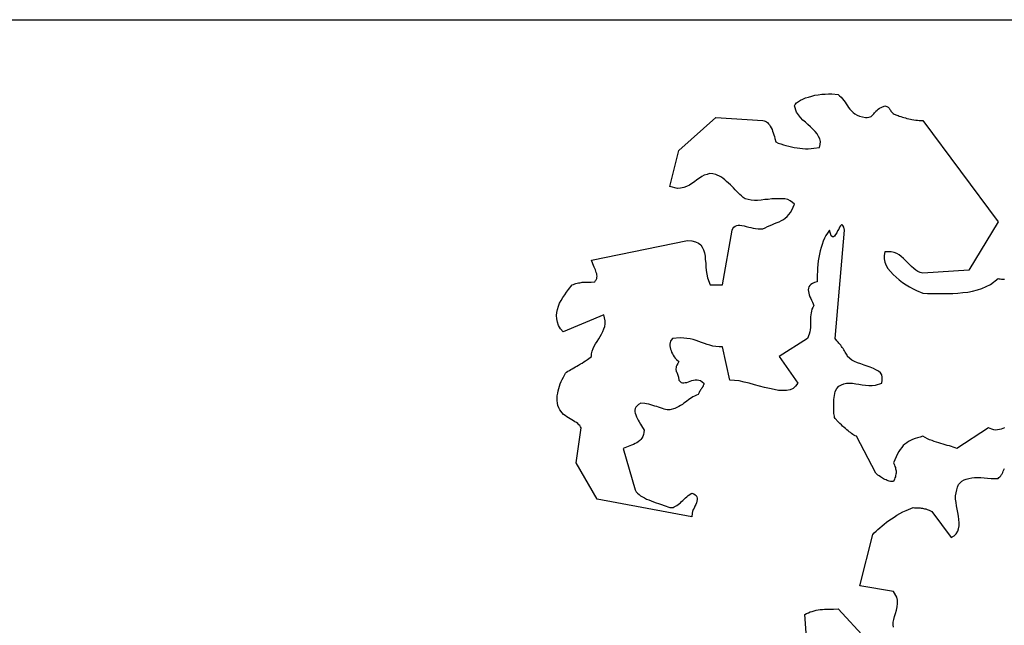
# Model space of a CAD drawing. Extents: x 0.2 to 41.2, y 0.2 to 29.2.
# Tile 7 of 12: x 32.9 to 33.7, y 2 to 2.5. Entities that reach past the tile are written whole.
import ezdxf

# ---------------------------------------------------------------- set-up
doc = ezdxf.new("R2010")
doc.units = 0
doc.layers.get('0').update_dxf_attribs({"linetype": 'CONTINUOUS'})
doc.layers.add('TITLEBLOCK', color=7, linetype='CONTINUOUS')

# ---------------------------------------------------------------- blocks, each defined once
blk = doc.blocks.new('FRACTAL')
at = {"color": 7}
for points in [[(-0.7958, -0.1124), (-0.8078, 0.0476), (-0.8008, 0.0516), (-0.7918, 0.0546), (-0.7838, 0.0586), (-0.7748, 0.0606), (-0.7658, 0.0636), (-0.7568, 0.0656), (-0.7468, 0.0666), (-0.7378, 0.0686), (-0.7278, 0.0686), (-0.7178, 0.0696), (-0.7078, 0.0706), (-0.6978, 0.0706), (-0.6868, 0.0706), (-0.6768, 0.0706), (-0.6558, 0.0716), (-0.4008, -0.1894)], [(-0.4008, -0.0084), (-0.4028, 0.0016), (-0.4028, 0.0136), (-0.3998, 0.0256), (-0.3968, 0.0386), (-0.3918, 0.0516), (-0.3878, 0.0656), (-0.3848, 0.0796), (-0.3828, 0.0946), (-0.3828, 0.1086), (-0.3858, 0.1216), (-0.4008, 0.1476), (-0.5558, 0.1716), (-0.4968, 0.3946), (-0.4898, 0.4016), (-0.4808, 0.4086), (-0.4728, 0.4156), (-0.4638, 0.4236), (-0.4538, 0.4316), (-0.4438, 0.4396), (-0.4338, 0.4476), (-0.4228, 0.4556), (-0.4108, 0.4626), (-0.3988, 0.4706), (-0.3858, 0.4786), (-0.3728, 0.4856), (-0.3588, 0.4926), (-0.3438, 0.4986), (-0.3108, 0.5116), (-0.3058, 0.5106), (-0.3008, 0.5106), (-0.2948, 0.5106), (-0.2898, 0.5106), (-0.2848, 0.5106), (-0.2798, 0.5106), (-0.2748, 0.5096), (-0.2688, 0.5086), (-0.2638, 0.5076), (-0.2588, 0.5066), (-0.2538, 0.5056), (-0.2478, 0.5036), (-0.2428, 0.5016), (-0.2378, 0.4996), (-0.2258, 0.4946), (-0.1368, 0.3816), (-0.1238, 0.3886), (-0.1138, 0.3976), (-0.1068, 0.4086), (-0.1028, 0.4196), (-0.1008, 0.4326), (-0.1008, 0.4456), (-0.1018, 0.4596), (-0.1038, 0.4746), (-0.1068, 0.4896), (-0.1098, 0.5046), (-0.1128, 0.5196), (-0.1148, 0.5336), (-0.1168, 0.5486), (-0.1168, 0.5626), (-0.1108, 0.5886), (-0.1078, 0.6006), (-0.1028, 0.6116), (-0.0958, 0.6196), (-0.0878, 0.6266), (-0.0778, 0.6316), (-0.0678, 0.6356), (-0.0558, 0.6386), (-0.0428, 0.6406), (-0.0298, 0.6416), (-0.0158, 0.6416), (-0.0008, 0.6416), (0.0142, 0.6406), (0.0302, 0.6396), (0.0462, 0.6386), (0.0782, 0.6386), (0.0822, 0.6416), (0.0862, 0.6456), (0.0902, 0.6496), (0.0932, 0.6546), (0.0962, 0.6586), (0.0992, 0.6646), (0.1012, 0.6696), (0.1042, 0.6756), (0.1072, 0.6816)], [(0.1072, 0.8576), (0.1002, 0.8546), (0.0922, 0.8516), (0.0842, 0.8506), (0.0762, 0.8496), (0.0682, 0.8486), (0.0592, 0.8496), (0.0502, 0.8516), (0.0342, 0.8586), (-0.1108, 0.7686), (-0.1188, 0.7716), (-0.1278, 0.7736), (-0.1358, 0.7766), (-0.1448, 0.7796), (-0.1548, 0.7816), (-0.1638, 0.7846), (-0.1738, 0.7866), (-0.1838, 0.7896), (-0.1938, 0.7926), (-0.2038, 0.7956), (-0.2148, 0.7986), (-0.2248, 0.8026), (-0.2358, 0.8066), (-0.2458, 0.8106), (-0.2668, 0.8216), (-0.2798, 0.8176), (-0.2918, 0.8146), (-0.3028, 0.8116), (-0.3138, 0.8076), (-0.3238, 0.8036), (-0.3328, 0.7986), (-0.3408, 0.7936), (-0.3488, 0.7876), (-0.3568, 0.7806), (-0.3638, 0.7726), (-0.3708, 0.7646), (-0.3778, 0.7546), (-0.3838, 0.7446), (-0.3898, 0.7326), (-0.4008, 0.7056), (-0.3988, 0.6996), (-0.3968, 0.6956), (-0.3948, 0.6906), (-0.3928, 0.6856), (-0.3918, 0.6806), (-0.3908, 0.6756), (-0.3898, 0.6706), (-0.3898, 0.6666), (-0.3898, 0.6616), (-0.3908, 0.6566), (-0.3918, 0.6516), (-0.3928, 0.6456), (-0.3948, 0.6406), (-0.3968, 0.6356), (-0.4008, 0.6246), (-0.4058, 0.6246), (-0.4108, 0.6246), (-0.4158, 0.6256), (-0.4208, 0.6266), (-0.4258, 0.6276), (-0.4308, 0.6296), (-0.4358, 0.6316), (-0.4418, 0.6336), (-0.4468, 0.6366), (-0.4518, 0.6396), (-0.4568, 0.6426), (-0.4618, 0.6456), (-0.4678, 0.6496), (-0.4728, 0.6526), (-0.4818, 0.6616), (-0.5708, 0.8216), (-0.5768, 0.8236), (-0.5828, 0.8266), (-0.5878, 0.8296), (-0.5938, 0.8336), (-0.5988, 0.8376), (-0.6048, 0.8406), (-0.6098, 0.8456), (-0.6158, 0.8496), (-0.6218, 0.8546), (-0.6278, 0.8596), (-0.6348, 0.8656), (-0.6408, 0.8716), (-0.6478, 0.8776), (-0.6548, 0.8836), (-0.6698, 0.8986), (-0.6718, 0.9026), (-0.6728, 0.9086), (-0.6738, 0.9146), (-0.6748, 0.9206), (-0.6758, 0.9276), (-0.6758, 0.9346), (-0.6758, 0.9416), (-0.6758, 0.9496), (-0.6758, 0.9576), (-0.6758, 0.9656), (-0.6758, 0.9736), (-0.6748, 0.9816), (-0.6738, 0.9906), (-0.6728, 0.9986), (-0.6698, 1.0156), (-0.6618, 1.0286), (-0.6518, 1.0386), (-0.6408, 1.0446), (-0.6288, 1.0496), (-0.6168, 1.0516), (-0.6028, 1.0526), (-0.5898, 1.0516), (-0.5748, 1.0496), (-0.5598, 1.0476), (-0.5448, 1.0456), (-0.5298, 1.0436), (-0.5148, 1.0416), (-0.4998, 1.0416), (-0.4848, 1.0436), (-0.4558, 1.0526), (-0.4528, 1.0656), (-0.4528, 1.0776), (-0.4558, 1.0886), (-0.4618, 1.0966), (-0.4708, 1.1046), (-0.4818, 1.1106), (-0.4938, 1.1166), (-0.5078, 1.1216), (-0.5218, 1.1256), (-0.5368, 1.1306), (-0.5518, 1.1356), (-0.5668, 1.1406), (-0.5798, 1.1456), (-0.5928, 1.1516), (-0.6118, 1.1686), (-0.6148, 1.1736), (-0.6178, 1.1776), (-0.6208, 1.1826), (-0.6238, 1.1876), (-0.6268, 1.1926), (-0.6298, 1.1976), (-0.6328, 1.2026), (-0.6368, 1.2066), (-0.6398, 1.2116), (-0.6438, 1.2166), (-0.6478, 1.2216), (-0.6518, 1.2256), (-0.6558, 1.2306), (-0.6608, 1.2356), (-0.6698, 1.2456), (-0.6268, 1.7166), (-0.6298, 1.7296), (-0.6338, 1.7376), (-0.6368, 1.7406), (-0.6408, 1.7396), (-0.6448, 1.7356), (-0.6488, 1.7296), (-0.6528, 1.7216), (-0.6578, 1.7136), (-0.6618, 1.7056), (-0.6668, 1.6976), (-0.6718, 1.6916), (-0.6768, 1.6886), (-0.6818, 1.6886), (-0.6868, 1.6926), (-0.6958, 1.7166), (-0.7048, 1.7046), (-0.7118, 1.6936), (-0.7178, 1.6816), (-0.7238, 1.6686), (-0.7288, 1.6546), (-0.7338, 1.6416), (-0.7378, 1.6276), (-0.7408, 1.6126), (-0.7438, 1.5976), (-0.7468, 1.5836), (-0.7488, 1.5676), (-0.7498, 1.5526), (-0.7508, 1.5376), (-0.7518, 1.5226), (-0.7518, 1.4926), (-0.7638, 1.4896), (-0.7738, 1.4856), (-0.7808, 1.4816), (-0.7858, 1.4766), (-0.7898, 1.4706), (-0.7918, 1.4646), (-0.7928, 1.4576), (-0.7918, 1.4506), (-0.7898, 1.4436), (-0.7878, 1.4356), (-0.7848, 1.4276), (-0.7808, 1.4206), (-0.7778, 1.4126), (-0.7738, 1.4046), (-0.7668, 1.3896), (-0.7718, 1.3816), (-0.7758, 1.3736), (-0.7778, 1.3656), (-0.7798, 1.3576), (-0.7808, 1.3486), (-0.7818, 1.3406), (-0.7818, 1.3316), (-0.7818, 1.3226), (-0.7818, 1.3136), (-0.7818, 1.3036), (-0.7828, 1.2946), (-0.7838, 1.2846), (-0.7858, 1.2746), (-0.7878, 1.2656), (-0.7958, 1.2456), (-0.9258, 1.1686), (-0.8408, 1.0526), (-0.8508, 1.0386), (-0.8618, 1.0296), (-0.8758, 1.0236), (-0.8918, 1.0206), (-0.9088, 1.0196), (-0.9288, 1.0206), (-0.9488, 1.0246), (-0.9708, 1.0286), (-0.9928, 1.0336), (-1.0158, 1.0396), (-1.0398, 1.0456), (-1.0628, 1.0516), (-1.0868, 1.0566), (-1.1098, 1.0616), (-1.1528, 1.0656), (-1.1858, 1.2096), (-1.2018, 1.2096), (-1.2168, 1.2116), (-1.2298, 1.2136), (-1.2438, 1.2176), (-1.2568, 1.2206), (-1.2688, 1.2246), (-1.2818, 1.2296), (-1.2938, 1.2336), (-1.3068, 1.2376), (-1.3198, 1.2416), (-1.3338, 1.2446), (-1.3488, 1.2466), (-1.3638, 1.2476), (-1.3798, 1.2486), (-1.4158, 1.2456), (-1.4208, 1.2396), (-1.4238, 1.2346), (-1.4258, 1.2286), (-1.4268, 1.2216), (-1.4268, 1.2146), (-1.4258, 1.2076), (-1.4248, 1.2006), (-1.4218, 1.1936), (-1.4198, 1.1866), (-1.4158, 1.1796), (-1.4118, 1.1736), (-1.4068, 1.1666), (-1.4028, 1.1606), (-1.3968, 1.1546), (-1.3858, 1.1456), (-1.3908, 1.1376), (-1.3948, 1.1306), (-1.3978, 1.1246), (-1.3988, 1.1196), (-1.3998, 1.1146), (-1.3998, 1.1106), (-1.3988, 1.1066), (-1.3978, 1.1026), (-1.3958, 1.0996), (-1.3938, 1.0956), (-1.3928, 1.0916), (-1.3908, 1.0876), (-1.3888, 1.0826), (-1.3878, 1.0776), (-1.3858, 1.0656), (-1.3808, 1.0596), (-1.3758, 1.0556), (-1.3698, 1.0536), (-1.3628, 1.0536), (-1.3568, 1.0546), (-1.3488, 1.0556), (-1.3418, 1.0586), (-1.3348, 1.0606), (-1.3268, 1.0636), (-1.3188, 1.0656), (-1.3108, 1.0666), (-1.3028, 1.0666), (-1.2948, 1.0656), (-1.2868, 1.0636), (-1.2708, 1.0526), (-1.2718, 1.0496), (-1.2718, 1.0466), (-1.2728, 1.0446), (-1.2738, 1.0416), (-1.2748, 1.0396), (-1.2768, 1.0366), (-1.2788, 1.0346), (-1.2798, 1.0316), (-1.2818, 1.0286), (-1.2838, 1.0256), (-1.2868, 1.0226), (-1.2888, 1.0186), (-1.2908, 1.0156), (-1.2928, 1.0116), (-1.2968, 1.0026), (-1.3058, 0.9996), (-1.3138, 0.9956), (-1.3218, 0.9926), (-1.3288, 0.9886), (-1.3358, 0.9836), (-1.3418, 0.9796), (-1.3488, 0.9746), (-1.3558, 0.9696), (-1.3628, 0.9646), (-1.3698, 0.9596), (-1.3778, 0.9556), (-1.3858, 0.9506), (-1.3948, 0.9466), (-1.4048, 0.9426), (-1.4268, 0.9356), (-1.4328, 0.9356), (-1.4398, 0.9366), (-1.4468, 0.9376), (-1.4538, 0.9396), (-1.4618, 0.9416), (-1.4698, 0.9446), (-1.4788, 0.9476), (-1.4868, 0.9506), (-1.4958, 0.9526), (-1.5048, 0.9556), (-1.5148, 0.9586), (-1.5238, 0.9606), (-1.5338, 0.9626), (-1.5428, 0.9636), (-1.5608, 0.9656), (-1.5708, 0.9596), (-1.5778, 0.9536), (-1.5828, 0.9476), (-1.5858, 0.9416), (-1.5878, 0.9346), (-1.5878, 0.9276), (-1.5868, 0.9216), (-1.5838, 0.9146), (-1.5808, 0.9066), (-1.5768, 0.8996), (-1.5728, 0.8916), (-1.5678, 0.8836), (-1.5618, 0.8746), (-1.5568, 0.8666), (-1.5458, 0.8486), (-1.5468, 0.8376), (-1.5488, 0.8286), (-1.5518, 0.8206), (-1.5558, 0.8136), (-1.5608, 0.8076), (-1.5658, 0.8026), (-1.5728, 0.7976), (-1.5788, 0.7936), (-1.5868, 0.7896), (-1.5948, 0.7856), (-1.6028, 0.7826), (-1.6108, 0.7796), (-1.6188, 0.7766), (-1.6268, 0.7736), (-1.6418, 0.7686), (-1.5868, 0.5886), (-1.5818, 0.5806), (-1.5758, 0.5746), (-1.5688, 0.5686), (-1.5618, 0.5626), (-1.5528, 0.5576), (-1.5438, 0.5536), (-1.5348, 0.5486), (-1.5238, 0.5446), (-1.5138, 0.5406), (-1.5018, 0.5366), (-1.4908, 0.5326), (-1.4788, 0.5286), (-1.4658, 0.5246), (-1.4538, 0.5206), (-1.4268, 0.5116), (-1.4198, 0.5116), (-1.4128, 0.5126), (-1.4068, 0.5146), (-1.4008, 0.5176), (-1.3948, 0.5206), (-1.3898, 0.5246), (-1.3838, 0.5286), (-1.3788, 0.5326), (-1.3738, 0.5376), (-1.3678, 0.5426), (-1.3618, 0.5476), (-1.3558, 0.5536), (-1.3498, 0.5586), (-1.3428, 0.5636), (-1.3268, 0.5746), (-1.3178, 0.5716), (-1.3108, 0.5676), (-1.3068, 0.5636), (-1.3038, 0.5586), (-1.3028, 0.5526), (-1.3028, 0.5466), (-1.3038, 0.5396), (-1.3058, 0.5326), (-1.3088, 0.5256), (-1.3128, 0.5176), (-1.3158, 0.5096), (-1.3198, 0.5026), (-1.3228, 0.4946), (-1.3248, 0.4866), (-1.3268, 0.4716), (-1.7608, 0.5486), (-1.8568, 0.7056), (-1.8348, 0.8586), (-1.8378, 0.8626), (-1.8408, 0.8676), (-1.8448, 0.8716), (-1.8498, 0.8766), (-1.8558, 0.8806), (-1.8628, 0.8846), (-1.8698, 0.8886), (-1.8768, 0.8926), (-1.8848, 0.8976), (-1.8918, 0.9016), (-1.8998, 0.9066), (-1.9068, 0.9116), (-1.9148, 0.9166), (-1.9208, 0.9226), (-1.9318, 0.9356), (-1.9368, 0.9456), (-1.9408, 0.9556), (-1.9428, 0.9656), (-1.9438, 0.9766), (-1.9448, 0.9866), (-1.9438, 0.9976), (-1.9418, 1.0086), (-1.9398, 1.0186), (-1.9368, 1.0296), (-1.9338, 1.0396), (-1.9298, 1.0496), (-1.9258, 1.0596), (-1.9208, 1.0686), (-1.9158, 1.0776), (-1.9058, 1.0956), (-1.9008, 1.0996), (-1.8948, 1.1036), (-1.8878, 1.1076), (-1.8818, 1.1116), (-1.8748, 1.1146), (-1.8678, 1.1186), (-1.8608, 1.1226), (-1.8538, 1.1266), (-1.8458, 1.1306), (-1.8378, 1.1356), (-1.8298, 1.1396), (-1.8218, 1.1446), (-1.8138, 1.1496), (-1.8048, 1.1556), (-1.7868, 1.1686), (-1.7868, 1.1796), (-1.7838, 1.1916), (-1.7798, 1.2026), (-1.7738, 1.2126), (-1.7678, 1.2236), (-1.7608, 1.2336), (-1.7538, 1.2446), (-1.7468, 1.2546), (-1.7408, 1.2656), (-1.7348, 1.2766), (-1.7298, 1.2876), (-1.7258, 1.2986), (-1.7238, 1.3106), (-1.7238, 1.3226), (-1.7308, 1.3496), (-1.9168, 1.2756), (-1.9288, 1.2886), (-1.9378, 1.3026), (-1.9428, 1.3176), (-1.9458, 1.3316), (-1.9468, 1.3456), (-1.9458, 1.3586), (-1.9428, 1.3726), (-1.9388, 1.3866), (-1.9328, 1.3996), (-1.9258, 1.4116), (-1.9178, 1.4246), (-1.9098, 1.4366), (-1.9018, 1.4476), (-1.8928, 1.4586), (-1.8758, 1.4796), (-1.8698, 1.4816), (-1.8638, 1.4836), (-1.8588, 1.4856), (-1.8528, 1.4866), (-1.8468, 1.4876), (-1.8408, 1.4886), (-1.8348, 1.4896), (-1.8288, 1.4906), (-1.8228, 1.4906), (-1.8158, 1.4916), (-1.8098, 1.4916), (-1.8028, 1.4916), (-1.7958, 1.4916), (-1.7888, 1.4916), (-1.7718, 1.4926), (-1.7678, 1.4976), (-1.7648, 1.5016), (-1.7628, 1.5066), (-1.7618, 1.5116), (-1.7608, 1.5166), (-1.7618, 1.5226), (-1.7628, 1.5276), (-1.7648, 1.5326), (-1.7668, 1.5386), (-1.7688, 1.5446), (-1.7718, 1.5506), (-1.7748, 1.5566), (-1.7778, 1.5636), (-1.7808, 1.5706), (-1.7868, 1.5866), (-1.3458, 1.6726), (-1.3258, 1.6706), (-1.3098, 1.6666), (-1.2958, 1.6606), (-1.2858, 1.6526), (-1.2788, 1.6426), (-1.2728, 1.6316), (-1.2688, 1.6186), (-1.2658, 1.6046), (-1.2648, 1.5896), (-1.2628, 1.5736), (-1.2618, 1.5576), (-1.2608, 1.5416), (-1.2578, 1.5256), (-1.2548, 1.5096), (-1.2418, 1.4796), (-1.2398, 1.4796), (-1.2368, 1.4796), (-1.2338, 1.4796), (-1.2318, 1.4796), (-1.2288, 1.4796), (-1.2258, 1.4796), (-1.2228, 1.4796), (-1.2198, 1.4796), (-1.2168, 1.4796), (-1.2128, 1.4796), (-1.2098, 1.4796), (-1.2058, 1.4796), (-1.2018, 1.4796), (-1.1968, 1.4796), (-1.1858, 1.4796), (-1.1408, 1.7166), (-1.1378, 1.7246), (-1.1338, 1.7306), (-1.1278, 1.7346), (-1.1208, 1.7376), (-1.1138, 1.7386), (-1.1058, 1.7386), (-1.0968, 1.7376), (-1.0868, 1.7356), (-1.0768, 1.7336), (-1.0658, 1.7306), (-1.0558, 1.7286), (-1.0448, 1.7256), (-1.0338, 1.7236), (-1.0228, 1.7226), (-1.0008, 1.7226), (-0.9898, 1.7276), (-0.9788, 1.7326), (-0.9678, 1.7366), (-0.9568, 1.7416), (-0.9468, 1.7456), (-0.9358, 1.7496), (-0.9258, 1.7536), (-0.9158, 1.7586), (-0.9068, 1.7636), (-0.8978, 1.7696), (-0.8898, 1.7766), (-0.8818, 1.7846), (-0.8738, 1.7936), (-0.8678, 1.8036), (-0.8558, 1.8296), (-0.8648, 1.8376), (-0.8748, 1.8446), (-0.8868, 1.8496), (-0.8998, 1.8526), (-0.9138, 1.8536), (-0.9278, 1.8536), (-0.9438, 1.8536), (-0.9598, 1.8526), (-0.9758, 1.8506), (-0.9918, 1.8496), (-1.0088, 1.8476), (-1.0248, 1.8466), (-1.0398, 1.8466), (-1.0548, 1.8476), (-1.0818, 1.8536), (-1.0908, 1.8586), (-1.0988, 1.8656), (-1.1058, 1.8716), (-1.1138, 1.8786), (-1.1208, 1.8856), (-1.1278, 1.8926), (-1.1348, 1.9006), (-1.1428, 1.9076), (-1.1498, 1.9146), (-1.1578, 1.9216), (-1.1668, 1.9286), (-1.1748, 1.9356), (-1.1848, 1.9426), (-1.1938, 1.9486), (-1.2158, 1.9596), (-1.2308, 1.9616), (-1.2448, 1.9626), (-1.2568, 1.9596), (-1.2698, 1.9556), (-1.2808, 1.9496), (-1.2918, 1.9436), (-1.3038, 1.9356), (-1.3148, 1.9276), (-1.3258, 1.9196), (-1.3378, 1.9126), (-1.3508, 1.9066), (-1.3638, 1.9026), (-1.3778, 1.8996), (-1.3928, 1.8986), (-1.4268, 1.9066), (-1.3858, 2.0636), (-1.2158, 2.2066), (-1.0008, 2.1936), (-0.9948, 2.1926), (-0.9898, 2.1906), (-0.9838, 2.1876), (-0.9788, 2.1846), (-0.9748, 2.1796), (-0.9698, 2.1746), (-0.9668, 2.1686), (-0.9628, 2.1616), (-0.9588, 2.1546), (-0.9558, 2.1476), (-0.9528, 2.1396), (-0.9508, 2.1316), (-0.9478, 2.1236), (-0.9458, 2.1156), (-0.9408, 2.1006), (-0.9298, 2.0956), (-0.9188, 2.0916), (-0.9068, 2.0876), (-0.8948, 2.0846), (-0.8818, 2.0816), (-0.8698, 2.0786), (-0.8568, 2.0766), (-0.8438, 2.0746), (-0.8318, 2.0726), (-0.8188, 2.0716), (-0.8058, 2.0706), (-0.7928, 2.0706), (-0.7798, 2.0716), (-0.7668, 2.0726), (-0.7408, 2.0766), (-0.7378, 2.0896), (-0.7368, 2.1016), (-0.7398, 2.1136), (-0.7448, 2.1246), (-0.7518, 2.1356), (-0.7608, 2.1456), (-0.7708, 2.1556), (-0.7818, 2.1656), (-0.7938, 2.1756), (-0.8058, 2.1856), (-0.8168, 2.1956), (-0.8278, 2.2066), (-0.8378, 2.2176), (-0.8458, 2.2296), (-0.8558, 2.2566), (-0.8528, 2.2626), (-0.8458, 2.2696), (-0.8378, 2.2756), (-0.8288, 2.2816), (-0.8178, 2.2866), (-0.8048, 2.2916), (-0.7918, 2.2956), (-0.7768, 2.2996), (-0.7618, 2.3036), (-0.7468, 2.3056), (-0.7308, 2.3076), (-0.7148, 2.3086), (-0.6998, 2.3096), (-0.6848, 2.3096), (-0.6558, 2.3066), (-0.6558, 2.3066), (-0.6488, 2.3006), (-0.6418, 2.2946), (-0.6358, 2.2876), (-0.6298, 2.2806), (-0.6238, 2.2736), (-0.6188, 2.2656), (-0.6128, 2.2576), (-0.6078, 2.2506), (-0.6018, 2.2426), (-0.5948, 2.2356), (-0.5868, 2.2286), (-0.5788, 2.2226), (-0.5688, 2.2166), (-0.5578, 2.2126), (-0.5298, 2.2066), (-0.5218, 2.2066), (-0.5148, 2.2076), (-0.5088, 2.2096), (-0.5038, 2.2116), (-0.4998, 2.2146), (-0.4958, 2.2186), (-0.4918, 2.2226), (-0.4888, 2.2266), (-0.4848, 2.2306), (-0.4818, 2.2346), (-0.4768, 2.2386), (-0.4718, 2.2426), (-0.4658, 2.2466), (-0.4588, 2.2506), (-0.4408, 2.2566), (-0.4368, 2.2556), (-0.4318, 2.2546), (-0.4288, 2.2536), (-0.4258, 2.2516), (-0.4238, 2.2496), (-0.4218, 2.2476), (-0.4198, 2.2446), (-0.4178, 2.2416), (-0.4158, 2.2386), (-0.4138, 2.2346), (-0.4108, 2.2316), (-0.4078, 2.2286), (-0.4038, 2.2246), (-0.3988, 2.2216), (-0.3858, 2.2166), (-0.3808, 2.2146), (-0.3748, 2.2126), (-0.3678, 2.2106), (-0.3608, 2.2086), (-0.3538, 2.2066), (-0.3468, 2.2046), (-0.3398, 2.2026), (-0.3318, 2.2006), (-0.3238, 2.1996), (-0.3168, 2.1976), (-0.3088, 2.1966), (-0.2998, 2.1956), (-0.2918, 2.1946), (-0.2838, 2.1936), (-0.2668, 2.1936), (0.0782, 1.7536), (-0.0558, 1.5426), (-0.2668, 1.5296), (-0.2788, 1.5326), (-0.2898, 1.5376), (-0.2998, 1.5436), (-0.3088, 1.5506), (-0.3188, 1.5596), (-0.3278, 1.5676), (-0.3368, 1.5766), (-0.3458, 1.5856), (-0.3558, 1.5946), (-0.3658, 1.6026), (-0.3758, 1.6096), (-0.3868, 1.6156), (-0.3988, 1.6196), (-0.4118, 1.6226), (-0.4408, 1.6226), (-0.4448, 1.6076), (-0.4438, 1.5926), (-0.4408, 1.5776), (-0.4348, 1.5636), (-0.4268, 1.5506), (-0.4158, 1.5376), (-0.4038, 1.5246), (-0.3898, 1.5126), (-0.3758, 1.5006), (-0.3598, 1.4896), (-0.3438, 1.4796), (-0.3278, 1.4706), (-0.3118, 1.4616), (-0.2958, 1.4546), (-0.2668, 1.4426), (-0.2458, 1.4416), (-0.2228, 1.4416), (-0.1998, 1.4416), (-0.1768, 1.4416), (-0.1538, 1.4416), (-0.1298, 1.4416), (-0.1068, 1.4436), (-0.0838, 1.4456), (-0.0608, 1.4476), (-0.0388, 1.4516), (-0.0168, 1.4576), (0.0042, 1.4636), (0.0242, 1.4716), (0.0432, 1.4816), (0.0782, 1.5066), (0.0832, 1.5056), (0.0882, 1.5056), (0.0942, 1.5046), (0.1012, 1.5046), (0.1072, 1.5036)]]:
    blk.add_lwpolyline(points, dxfattribs=at)

msp = doc.modelspace()

# ---------------------------------------------------------------- linework, layer by layer
at = {"layer": 'TITLEBLOCK'}
msp.add_line((32.75, 2.5), (41.25, 2.5), dxfattribs=at)

# ---------------------------------------------------------------- block references
at = {"layer": 'TITLEBLOCK', "xscale": 0.1799999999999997, "yscale": 0.1899999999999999, "zscale": 0.1799999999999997}
msp.add_blockref('FRACTAL', (33.69, 2), dxfattribs=at)

doc.saveas('drawing.dxf')
